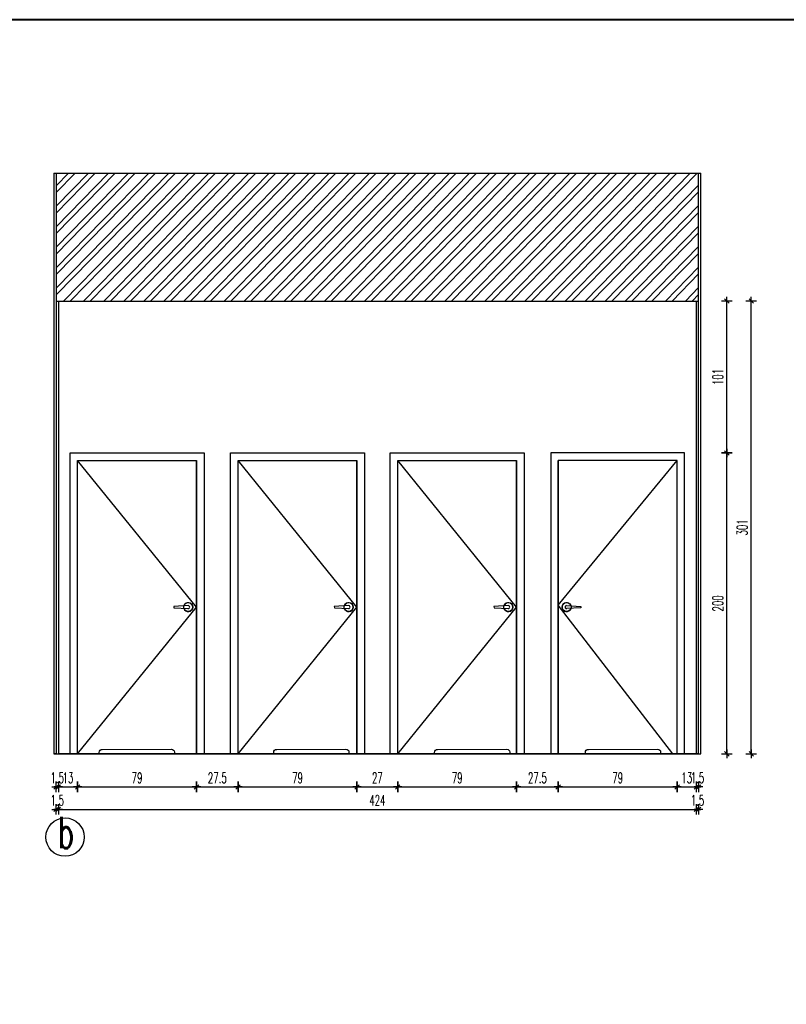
# Model space of a CAD drawing. Header units: centimetres. Extents: x -15121 to 30567, y -60641 to 0.
# Tile 191 of 256: x 11134 to 11643, y -26670 to -26016. Entities that reach past the tile are written whole.
import ezdxf

# ---------------------------------------------------------------- set-up
doc = ezdxf.new("R2010")
doc.units = ezdxf.units.CM
doc.header["$LTSCALE"] = 60
doc.layers.add('A Ramka', color=5, linetype='Continuous', lineweight=40)
for name, color, linetype in [('AIKA oznaczenia widoków', 30, 'Continuous'), ('AIKA sufity podwieszane', 8, 'Continuous'), ('AIKA TYNK', 5, 'Continuous'), ('AIKA widoki wymiarowanie', 7, 'Continuous'), ('AIKA widokowe', 7, 'Continuous'), ('AIKA ŚCIANA', 8, 'Continuous')]:
    doc.layers.add(name, color=color, linetype=linetype)
doc.styles.add('RomanS', font='romans.shx')
doc.styles.add('wymiar', font='txt.shx', dxfattribs={"width": 0.6})
doc.dimstyles.new('Dwudziestka', dxfattribs={"dimtxt": 7, "dimasz": 0.7, "dimexe": 5, "dimexo": 0, "dimgap": 2.5, "dimtad": 1, "dimtoh": 1, "dimdec": 3, "dimrnd": 0.5, "dimdsep": 46, "dimtxsty": 'wymiar', "dimblk": 'znacznik', "dimcen": 0, "dimdle": 5, "dimse1": 1, "dimse2": 1, "dimclrd": 256, "dimclre": 256, "dimclrt": 256, "dimadec": 0, "dimazin": 0, "dimtfac": 0.4, "dimtdec": 3, "dimtix": 1, "dimtofl": 0, "dimtmove": 2, "dimatfit": 3, "dimldrblk": 'znacznik', "dimfxl": 1, "dimtolj": 1, "dimarcsym": 0})
pattern_1 = [(45.6, (4466.2785, -1566.11), (-6.8053523, 6.6642933), []), (45.6, (4470.768, -1566.063), (-6.8053523, 6.6642933), [])]

# ---------------------------------------------------------------- blocks, each defined once
blk = doc.blocks.new('znacznik')
at = {"color": 0}
for points in [[(-4, 0), (4, 0)], [(0, -5), (0, 5)]]:
    blk.add_lwpolyline(points, dxfattribs=at)
at = {"color": 1}
blk.add_lwpolyline([(-2.12, -2.12), (2.12, 2.12)], dxfattribs=at)
blk = doc.blocks.new('*D6349')
at = {"layer": 'AIKA widoki wymiarowanie', "lineweight": -2, "transparency": 16777216}
for p, q in [((11157.28, -26525.61), (11156.58, -26525.61)), ((11160.15, -26525.61), (11160.85, -26525.61))]:
    blk.add_line(p, q, dxfattribs=at)
at = {"layer": 'Defpoints', "color": 0, "transparency": 16777216}
for p in [(11157.98, -26503.6), (11159.45, -26503.6), (11159.45, -26525.61)]:
    blk.add_point(p, dxfattribs=at)
at = {"layer": 'AIKA widoki wymiarowanie', "lineweight": -2, "transparency": 16777216, "xscale": 0.7, "yscale": 0.7, "zscale": 0.7}
blk.add_blockref('znacznik', (11157.98, -26525.61), dxfattribs=at)
at = {"layer": 'AIKA widoki wymiarowanie', "lineweight": -2, "transparency": 16777216, "xscale": 0.7, "yscale": 0.7, "zscale": 0.7, "rotation": 180}
blk.add_blockref('znacznik', (11159.45, -26525.61), dxfattribs=at)
at = {"layer": 'AIKA widoki wymiarowanie', "transparency": 16777216, "insert": (11158.72, -26519.61), "char_height": 7, "attachment_point": 5, "style": 'wymiar'}
blk.add_mtext('\\A1;1.5', dxfattribs=at)
blk = doc.blocks.new('*D6350')
at = {"layer": 'AIKA widoki wymiarowanie', "lineweight": -2}
blk.add_line((11160.15, -26525.61), (11171.55, -26525.61), dxfattribs=at)
at = {"layer": 'Defpoints', "color": 0}
for p in [(11172.25, -26485.4), (11159.45, -26503.6), (11172.25, -26525.61)]:
    blk.add_point(p, dxfattribs=at)
at = {"layer": 'AIKA widoki wymiarowanie', "linetype": 'ByBlock', "lineweight": -2, "xscale": 0.7, "yscale": 0.7, "zscale": 0.7, "rotation": 180}
blk.add_blockref('znacznik', (11159.45, -26525.61), dxfattribs=at)
at = {"layer": 'AIKA widoki wymiarowanie', "linetype": 'ByBlock', "lineweight": -2, "xscale": 0.7, "yscale": 0.7, "zscale": 0.7}
blk.add_blockref('znacznik', (11172.25, -26525.61), dxfattribs=at)
at = {"layer": 'AIKA widoki wymiarowanie', "insert": (11165.85, -26519.61), "char_height": 7, "attachment_point": 5, "style": 'wymiar'}
blk.add_mtext('\\A1;13', dxfattribs=at)
blk = doc.blocks.new('*D6351')
at = {"layer": 'AIKA widoki wymiarowanie', "lineweight": -2}
blk.add_line((11172.95, -26525.61), (11250.55, -26525.61), dxfattribs=at)
at = {"layer": 'Defpoints', "color": 0}
for p in [(11251.25, -26480.26), (11172.25, -26485.4), (11251.25, -26525.61)]:
    blk.add_point(p, dxfattribs=at)
at = {"layer": 'AIKA widoki wymiarowanie', "linetype": 'ByBlock', "lineweight": -2, "xscale": 0.7, "yscale": 0.7, "zscale": 0.7, "rotation": 180}
blk.add_blockref('znacznik', (11172.25, -26525.61), dxfattribs=at)
at = {"layer": 'AIKA widoki wymiarowanie', "linetype": 'ByBlock', "lineweight": -2, "xscale": 0.7, "yscale": 0.7, "zscale": 0.7}
blk.add_blockref('znacznik', (11251.25, -26525.61), dxfattribs=at)
at = {"layer": 'AIKA widoki wymiarowanie', "insert": (11211.75, -26519.61), "char_height": 7, "attachment_point": 5, "style": 'wymiar'}
blk.add_mtext('\\A1;79', dxfattribs=at)
blk = doc.blocks.new('*D6352')
at = {"layer": 'AIKA widoki wymiarowanie', "lineweight": -2}
blk.add_line((11251.95, -26525.61), (11278.19, -26525.61), dxfattribs=at)
at = {"layer": 'Defpoints', "color": 0}
for p in [(11251.25, -26495.26), (11278.89, -26491.64), (11278.89, -26525.61)]:
    blk.add_point(p, dxfattribs=at)
at = {"layer": 'AIKA widoki wymiarowanie', "linetype": 'ByBlock', "lineweight": -2, "xscale": 0.7, "yscale": 0.7, "zscale": 0.7, "rotation": 180}
blk.add_blockref('znacznik', (11251.25, -26525.61), dxfattribs=at)
at = {"layer": 'AIKA widoki wymiarowanie', "linetype": 'ByBlock', "lineweight": -2, "xscale": 0.7, "yscale": 0.7, "zscale": 0.7}
blk.add_blockref('znacznik', (11278.89, -26525.61), dxfattribs=at)
at = {"layer": 'AIKA widoki wymiarowanie', "insert": (11265.07, -26519.61), "char_height": 7, "attachment_point": 5, "style": 'wymiar'}
blk.add_mtext('\\A1;27.5', dxfattribs=at)
blk = doc.blocks.new('*D6353')
at = {"layer": 'AIKA widoki wymiarowanie', "lineweight": -2}
blk.add_line((11279.59, -26525.61), (11357.19, -26525.61), dxfattribs=at)
at = {"layer": 'Defpoints', "color": 0}
for p in [(11278.89, -26491.64), (11357.89, -26493.41), (11357.89, -26525.61)]:
    blk.add_point(p, dxfattribs=at)
at = {"layer": 'AIKA widoki wymiarowanie', "linetype": 'ByBlock', "lineweight": -2, "xscale": 0.7, "yscale": 0.7, "zscale": 0.7, "rotation": 180}
blk.add_blockref('znacznik', (11278.89, -26525.61), dxfattribs=at)
at = {"layer": 'AIKA widoki wymiarowanie', "linetype": 'ByBlock', "lineweight": -2, "xscale": 0.7, "yscale": 0.7, "zscale": 0.7}
blk.add_blockref('znacznik', (11357.89, -26525.61), dxfattribs=at)
at = {"layer": 'AIKA widoki wymiarowanie', "insert": (11318.39, -26519.61), "char_height": 7, "attachment_point": 5, "style": 'wymiar'}
blk.add_mtext('\\A1;79', dxfattribs=at)
blk = doc.blocks.new('*D6354')
at = {"layer": 'AIKA widoki wymiarowanie', "lineweight": -2}
blk.add_line((11358.59, -26525.61), (11384.3, -26525.61), dxfattribs=at)
at = {"layer": 'Defpoints', "color": 0}
for p in [(11357.89, -26478.41), (11385, -26477.53), (11385, -26525.61)]:
    blk.add_point(p, dxfattribs=at)
at = {"layer": 'AIKA widoki wymiarowanie', "linetype": 'ByBlock', "lineweight": -2, "xscale": 0.7, "yscale": 0.7, "zscale": 0.7, "rotation": 180}
blk.add_blockref('znacznik', (11357.89, -26525.61), dxfattribs=at)
at = {"layer": 'AIKA widoki wymiarowanie', "linetype": 'ByBlock', "lineweight": -2, "xscale": 0.7, "yscale": 0.7, "zscale": 0.7}
blk.add_blockref('znacznik', (11385, -26525.61), dxfattribs=at)
at = {"layer": 'AIKA widoki wymiarowanie', "insert": (11371.45, -26519.61), "char_height": 7, "attachment_point": 5, "style": 'wymiar'}
blk.add_mtext('\\A1;27', dxfattribs=at)
blk = doc.blocks.new('*D6355')
at = {"layer": 'AIKA widoki wymiarowanie', "lineweight": -2}
blk.add_line((11385.7, -26525.61), (11463.3, -26525.61), dxfattribs=at)
at = {"layer": 'Defpoints', "color": 0}
for p in [(11385, -26492.53), (11464, -26492.54), (11464, -26525.61)]:
    blk.add_point(p, dxfattribs=at)
at = {"layer": 'AIKA widoki wymiarowanie', "linetype": 'ByBlock', "lineweight": -2, "xscale": 0.7, "yscale": 0.7, "zscale": 0.7, "rotation": 180}
blk.add_blockref('znacznik', (11385, -26525.61), dxfattribs=at)
at = {"layer": 'AIKA widoki wymiarowanie', "linetype": 'ByBlock', "lineweight": -2, "xscale": 0.7, "yscale": 0.7, "zscale": 0.7}
blk.add_blockref('znacznik', (11464, -26525.61), dxfattribs=at)
at = {"layer": 'AIKA widoki wymiarowanie', "insert": (11424.5, -26519.61), "char_height": 7, "attachment_point": 5, "style": 'wymiar'}
blk.add_mtext('\\A1;79', dxfattribs=at)
blk = doc.blocks.new('*D6356')
at = {"layer": 'AIKA widoki wymiarowanie', "lineweight": -2}
blk.add_line((11464.7, -26525.61), (11490.94, -26525.61), dxfattribs=at)
at = {"layer": 'Defpoints', "color": 0}
for p in [(11491.64, -26483.12), (11464, -26492.54), (11491.64, -26525.61)]:
    blk.add_point(p, dxfattribs=at)
at = {"layer": 'AIKA widoki wymiarowanie', "linetype": 'ByBlock', "lineweight": -2, "xscale": 0.7, "yscale": 0.7, "zscale": 0.7, "rotation": 180}
blk.add_blockref('znacznik', (11464, -26525.61), dxfattribs=at)
at = {"layer": 'AIKA widoki wymiarowanie', "linetype": 'ByBlock', "lineweight": -2, "xscale": 0.7, "yscale": 0.7, "zscale": 0.7}
blk.add_blockref('znacznik', (11491.64, -26525.61), dxfattribs=at)
at = {"layer": 'AIKA widoki wymiarowanie', "insert": (11477.82, -26519.61), "char_height": 7, "attachment_point": 5, "style": 'wymiar'}
blk.add_mtext('\\A1;27.5', dxfattribs=at)
blk = doc.blocks.new('*D6357')
at = {"layer": 'AIKA widoki wymiarowanie', "lineweight": -2}
blk.add_line((11492.34, -26525.61), (11569.94, -26525.61), dxfattribs=at)
at = {"layer": 'Defpoints', "color": 0}
for p in [(11491.64, -26483.12), (11570.64, -26503.6), (11570.64, -26525.61)]:
    blk.add_point(p, dxfattribs=at)
at = {"layer": 'AIKA widoki wymiarowanie', "linetype": 'ByBlock', "lineweight": -2, "xscale": 0.7, "yscale": 0.7, "zscale": 0.7, "rotation": 180}
blk.add_blockref('znacznik', (11491.64, -26525.61), dxfattribs=at)
at = {"layer": 'AIKA widoki wymiarowanie', "linetype": 'ByBlock', "lineweight": -2, "xscale": 0.7, "yscale": 0.7, "zscale": 0.7}
blk.add_blockref('znacznik', (11570.64, -26525.61), dxfattribs=at)
at = {"layer": 'AIKA widoki wymiarowanie', "insert": (11531.14, -26519.61), "char_height": 7, "attachment_point": 5, "style": 'wymiar'}
blk.add_mtext('\\A1;79', dxfattribs=at)
blk = doc.blocks.new('*D6358')
at = {"layer": 'AIKA widoki wymiarowanie', "lineweight": -2}
blk.add_line((11571.34, -26525.61), (11582.75, -26525.61), dxfattribs=at)
at = {"layer": 'Defpoints', "color": 0}
for p in [(11570.64, -26488.6), (11583.45, -26503.6), (11583.45, -26525.61)]:
    blk.add_point(p, dxfattribs=at)
at = {"layer": 'AIKA widoki wymiarowanie', "linetype": 'ByBlock', "lineweight": -2, "xscale": 0.7, "yscale": 0.7, "zscale": 0.7, "rotation": 180}
blk.add_blockref('znacznik', (11570.64, -26525.61), dxfattribs=at)
at = {"layer": 'AIKA widoki wymiarowanie', "linetype": 'ByBlock', "lineweight": -2, "xscale": 0.7, "yscale": 0.7, "zscale": 0.7}
blk.add_blockref('znacznik', (11583.45, -26525.61), dxfattribs=at)
at = {"layer": 'AIKA widoki wymiarowanie', "insert": (11577.05, -26519.61), "char_height": 7, "attachment_point": 5, "style": 'wymiar'}
blk.add_mtext('\\A1;13', dxfattribs=at)
blk = doc.blocks.new('*D6359')
at = {"layer": 'AIKA widoki wymiarowanie', "lineweight": -2}
for p, q in [((11582.75, -26525.61), (11582.05, -26525.61)), ((11585.65, -26525.61), (11586.35, -26525.61))]:
    blk.add_line(p, q, dxfattribs=at)
at = {"layer": 'Defpoints', "color": 0}
for p in [(11583.45, -26503.6), (11584.95, -26503.6), (11584.95, -26525.61)]:
    blk.add_point(p, dxfattribs=at)
at = {"layer": 'AIKA widoki wymiarowanie', "linetype": 'ByBlock', "lineweight": -2, "xscale": 0.7, "yscale": 0.7, "zscale": 0.7}
blk.add_blockref('znacznik', (11583.45, -26525.61), dxfattribs=at)
at = {"layer": 'AIKA widoki wymiarowanie', "linetype": 'ByBlock', "lineweight": -2, "xscale": 0.7, "yscale": 0.7, "zscale": 0.7, "rotation": 180}
blk.add_blockref('znacznik', (11584.95, -26525.61), dxfattribs=at)
at = {"layer": 'AIKA widoki wymiarowanie', "insert": (11584.2, -26519.61), "char_height": 7, "attachment_point": 5, "style": 'wymiar'}
blk.add_mtext('\\A1;1.5', dxfattribs=at)
blk = doc.blocks.new('*D6360')
at = {"layer": 'AIKA widoki wymiarowanie', "lineweight": -2, "transparency": 16777216}
for p, q in [((11157.25, -26540.54), (11156.55, -26540.54)), ((11160.15, -26540.54), (11160.85, -26540.54))]:
    blk.add_line(p, q, dxfattribs=at)
at = {"layer": 'Defpoints', "color": 0, "transparency": 16777216}
for p in [(11157.95, -26503.6), (11159.45, -26503.6), (11159.45, -26540.54)]:
    blk.add_point(p, dxfattribs=at)
at = {"layer": 'AIKA widoki wymiarowanie', "lineweight": -2, "transparency": 16777216, "xscale": 0.7, "yscale": 0.7, "zscale": 0.7}
blk.add_blockref('znacznik', (11157.95, -26540.54), dxfattribs=at)
at = {"layer": 'AIKA widoki wymiarowanie', "lineweight": -2, "transparency": 16777216, "xscale": 0.7, "yscale": 0.7, "zscale": 0.7, "rotation": 180}
blk.add_blockref('znacznik', (11159.45, -26540.54), dxfattribs=at)
at = {"layer": 'AIKA widoki wymiarowanie', "transparency": 16777216, "insert": (11158.7, -26534.54), "char_height": 7, "attachment_point": 5, "style": 'wymiar'}
blk.add_mtext('\\A1;1.5', dxfattribs=at)
blk = doc.blocks.new('*D6361')
at = {"layer": 'AIKA widoki wymiarowanie', "lineweight": -2, "transparency": 16777216}
blk.add_line((11160.15, -26540.54), (11582.75, -26540.54), dxfattribs=at)
at = {"layer": 'Defpoints', "color": 0, "transparency": 16777216}
for p in [(11159.45, -26503.6), (11583.45, -26503.6), (11583.45, -26540.54)]:
    blk.add_point(p, dxfattribs=at)
at = {"layer": 'AIKA widoki wymiarowanie', "lineweight": -2, "transparency": 16777216, "xscale": 0.7, "yscale": 0.7, "zscale": 0.7, "rotation": 180}
blk.add_blockref('znacznik', (11159.45, -26540.54), dxfattribs=at)
at = {"layer": 'AIKA widoki wymiarowanie', "lineweight": -2, "transparency": 16777216, "xscale": 0.7, "yscale": 0.7, "zscale": 0.7}
blk.add_blockref('znacznik', (11583.45, -26540.54), dxfattribs=at)
at = {"layer": 'AIKA widoki wymiarowanie', "transparency": 16777216, "insert": (11371.45, -26534.54), "char_height": 7, "attachment_point": 5, "style": 'wymiar'}
blk.add_mtext('\\A1;424', dxfattribs=at)
blk = doc.blocks.new('*D6362')
at = {"layer": 'AIKA widoki wymiarowanie', "lineweight": -2, "transparency": 16777216}
for p, q in [((11582.75, -26540.54), (11582.05, -26540.54)), ((11585.65, -26540.54), (11586.35, -26540.54))]:
    blk.add_line(p, q, dxfattribs=at)
at = {"layer": 'Defpoints', "color": 0, "transparency": 16777216}
for p in [(11583.45, -26503.6), (11584.95, -26503.6), (11584.95, -26540.54)]:
    blk.add_point(p, dxfattribs=at)
at = {"layer": 'AIKA widoki wymiarowanie', "lineweight": -2, "transparency": 16777216, "xscale": 0.7, "yscale": 0.7, "zscale": 0.7}
blk.add_blockref('znacznik', (11583.45, -26540.54), dxfattribs=at)
at = {"layer": 'AIKA widoki wymiarowanie', "lineweight": -2, "transparency": 16777216, "xscale": 0.7, "yscale": 0.7, "zscale": 0.7, "rotation": 180}
blk.add_blockref('znacznik', (11584.95, -26540.54), dxfattribs=at)
at = {"layer": 'AIKA widoki wymiarowanie', "transparency": 16777216, "insert": (11584.2, -26534.54), "char_height": 7, "attachment_point": 5, "style": 'wymiar'}
blk.add_mtext('\\A1;1.5', dxfattribs=at)
blk = doc.blocks.new('*D6363')
at = {"layer": 'AIKA widoki wymiarowanie', "lineweight": -2, "transparency": 16777216}
blk.add_line((11603.72, -26502.9), (11603.72, -26304.3), dxfattribs=at)
at = {"layer": 'Defpoints', "color": 0, "transparency": 16777216}
for p in [(11543.05, -26303.6), (11603.72, -26303.6), (11553.06, -26503.6)]:
    blk.add_point(p, dxfattribs=at)
at = {"layer": 'AIKA widoki wymiarowanie', "lineweight": -2, "transparency": 16777216, "xscale": 0.7, "yscale": 0.7, "zscale": 0.7}
for p, rotation in [((11603.72, -26303.6), 90), ((11603.72, -26503.6), 270)]:
    blk.add_blockref('znacznik', p, dxfattribs=dict(at, rotation=rotation))
at = {"layer": 'AIKA widoki wymiarowanie', "transparency": 16777216, "insert": (11597.72, -26403.6), "char_height": 7, "attachment_point": 5, "rotation": 90, "style": 'wymiar'}
blk.add_mtext('\\A1;200', dxfattribs=at)
blk = doc.blocks.new('*D6364')
at = {"layer": 'AIKA widoki wymiarowanie', "lineweight": -2, "transparency": 16777216}
blk.add_line((11603.72, -26302.9), (11603.72, -26203.3), dxfattribs=at)
at = {"layer": 'Defpoints', "color": 0, "transparency": 16777216}
for p in [(11563.25, -26202.6), (11603.72, -26202.6), (11543.05, -26303.6)]:
    blk.add_point(p, dxfattribs=at)
at = {"layer": 'AIKA widoki wymiarowanie', "lineweight": -2, "transparency": 16777216, "xscale": 0.7, "yscale": 0.7, "zscale": 0.7}
for p, rotation in [((11603.72, -26202.6), 90), ((11603.72, -26303.6), 270)]:
    blk.add_blockref('znacznik', p, dxfattribs=dict(at, rotation=rotation))
at = {"layer": 'AIKA widoki wymiarowanie', "transparency": 16777216, "insert": (11597.72, -26253.1), "char_height": 7, "attachment_point": 5, "rotation": 90, "style": 'wymiar'}
blk.add_mtext('\\A1;101', dxfattribs=at)
blk = doc.blocks.new('*D6365')
at = {"layer": 'AIKA widoki wymiarowanie', "lineweight": -2, "transparency": 16777216}
blk.add_line((11619.91, -26502.9), (11619.91, -26203.3), dxfattribs=at)
at = {"layer": 'Defpoints', "color": 0, "transparency": 16777216}
for p in [(11543.05, -26202.6), (11619.91, -26202.6), (11543.05, -26503.6)]:
    blk.add_point(p, dxfattribs=at)
at = {"layer": 'AIKA widoki wymiarowanie', "lineweight": -2, "transparency": 16777216, "xscale": 0.7, "yscale": 0.7, "zscale": 0.7}
for p, rotation in [((11619.91, -26202.6), 90), ((11619.91, -26503.6), 270)]:
    blk.add_blockref('znacznik', p, dxfattribs=dict(at, rotation=rotation))
at = {"layer": 'AIKA widoki wymiarowanie', "transparency": 16777216, "insert": (11613.91, -26353.1), "char_height": 7, "attachment_point": 5, "rotation": 90, "style": 'wymiar'}
blk.add_mtext('\\A1;301', dxfattribs=at)

msp = doc.modelspace()

# ---------------------------------------------------------------- hatches: boundary and pattern name
at = {"layer": 'AIKA sufity podwieszane', "transparency": 33554610}
h = msp.add_hatch(dxfattribs=at)
h.set_pattern_fill('ANSI32', color=8, angle=0.6)
h.set_pattern_definition(pattern_1)
h.paths.add_polyline_path([(11584.9494, -26117.5987), (11157.9494, -26117.5987), (11157.9494, -26202.5987), (11584.9494, -26202.5987)])
h.paths.add_polyline_path([(12081.094, -27428.3228), (12163.2602, -27428.3228), (12163.2602, -27404.0522), (12081.094, -27404.0522)], flags=9)
h.paths.add_polyline_path([(12114.3702, -27401.1671), (12330.3134, -27401.1671), (12330.3134, -27377.6842), (12114.3702, -27377.6842)], flags=9)
h.paths.add_polyline_path([(12002.4864, -27495.7987), (12060.0402, -27495.7987), (12060.0402, -27471.4304), (12002.4864, -27471.4304)], flags=9)
h.paths.add_polyline_path([(11930.778, -27431.4066), (12012.9714, -27431.4066), (12012.9714, -27407.1523), (11930.778, -27407.1523)], flags=9)
h.paths.add_polyline_path([(12003.6509, -27363.3126), (12519.4158, -27363.3126), (12519.4158, -27327.3381), (12003.6509, -27327.3381)], flags=9)
h.paths.add_polyline_path([(11967.1775, -27382.7098), (12564.7628, -27382.7098), (12564.7628, -27357.3546), (11967.1775, -27357.3546)], flags=9)
h.paths.add_polyline_path([(12288.6922, -27501.0627), (12423.7404, -27501.0627), (12423.7404, -27470.1832), (12288.6922, -27470.1832)], flags=9)
h.paths.add_polyline_path([(11932.4463, -27495.6231), (12002.4419, -27495.6231), (12002.4419, -27470.9456), (11932.4463, -27470.9456)], flags=9)
h.paths.add_polyline_path([(11932.4843, -27462.0595), (11994.0262, -27462.0595), (11994.0262, -27437.8052), (11932.4843, -27437.8052)], flags=9)
h.paths.add_polyline_path([(12074.5007, -27495.5716), (12259.3272, -27495.5716), (12259.3272, -27471.2033), (12074.5007, -27471.2033)], flags=9)
h.paths.add_polyline_path([(12083.149, -27467.6483), (12496.2862, -27467.6483), (12496.2862, -27436.3619), (12083.149, -27436.3619)], flags=9)
h.paths.add_polyline_path([(12483.5205, -27493.9928), (12503.8627, -27493.9928), (12503.8627, -27470.0477), (12483.5205, -27470.0477)], flags=9)
h.paths.add_polyline_path([(11513.2396, -27035.7614), (11551.7125, -27035.7592), (11551.7101, -26993.8772), (11513.2372, -26993.8794)], flags=9)
h.paths.add_polyline_path([(11060.4933, -27035.7614), (11098.9662, -27035.7592), (11098.9638, -26993.8772), (11060.4909, -26993.8794)], flags=9)
h.paths.add_polyline_path([(11919.1026, -26980.6538), (11990.4597, -26980.6538), (11990.4597, -26967.1538), (11919.1026, -26967.1538)], flags=9)
h.paths.add_polyline_path([(11917.5413, -27058.0538), (11988.8984, -27058.0538), (11988.8984, -27044.5538), (11917.5413, -27044.5538)], flags=9)
h.paths.add_polyline_path([(11700.1916, -26844.6838), (11755.1529, -26844.6806), (11755.1495, -26784.8493), (11700.1882, -26784.8524)], flags=9)
h.paths.add_polyline_path([(11427.3267, -26845.5688), (11482.288, -26845.5656), (11482.2845, -26785.7342), (11427.3233, -26785.7374)], flags=9)
h.paths.add_polyline_path([(11294.0432, -26979.8538), (11365.4003, -26979.8538), (11365.4003, -26966.3538), (11294.0432, -26966.3538)], flags=9)
h.paths.add_polyline_path([(11295.6045, -27057.2538), (11366.9616, -27057.2538), (11366.9616, -27043.7538), (11295.6045, -27043.7538)], flags=9)
h.paths.add_polyline_path([(11521.8166, -26931.977), (11552.5502, -26931.977), (11552.5502, -26881.6152), (11521.8166, -26881.6152)], flags=9)
h.paths.add_polyline_path([(11232.9438, -26931.977), (11263.6773, -26931.977), (11263.6773, -26881.6152), (11232.9438, -26881.6152)], flags=9)
h.paths.add_polyline_path([(11157.3038, -26932.0267), (11188.0374, -26932.0267), (11188.0374, -26881.6649), (11157.3038, -26881.6649)], flags=9)
h.paths.add_polyline_path([(11072.9438, -26931.977), (11103.6773, -26931.977), (11103.6773, -26881.6152), (11072.9438, -26881.6152)], flags=9)
h.paths.add_polyline_path([(11054.4564, -26845.5688), (11109.4177, -26845.5656), (11109.4142, -26785.7342), (11054.4529, -26785.7374)], flags=9)
h.paths.add_polyline_path([(10559.4245, -26844.6838), (10614.3858, -26844.6806), (10614.3823, -26784.8493), (10559.421, -26784.8524)], flags=9)
h.paths.add_polyline_path([(12171.0529, -26276.6882), (12226.0142, -26276.685), (12226.0107, -26216.8536), (12171.0495, -26216.8568)], flags=9)
h.paths.add_polyline_path([(11673.2315, -26276.5731), (11728.1928, -26276.57), (11728.1894, -26216.7386), (11673.2281, -26216.7417)], flags=9)
h.paths.add_polyline_path([(10783.8877, -26276.6882), (10838.8489, -26276.685), (10838.8455, -26216.8536), (10783.8842, -26216.8568)], flags=9)
h.paths.add_polyline_path([(10559.4245, -26276.6882), (10614.3858, -26276.685), (10614.3823, -26216.8536), (10559.421, -26216.8568)], flags=9)
h.paths.add_polyline_path([(10474.541, -26085.4251), (10703.7361, -26085.4251), (10703.7361, -26028.0612), (10474.541, -26028.0612)], flags=9)
h = msp.add_hatch(dxfattribs=at)
h.set_pattern_fill('ANSI32', color=8, angle=0.6)
h.set_pattern_definition(pattern_1)
h.paths.add_polyline_path([(12093.9146, -26117.5987), (11666.9146, -26117.5987), (11666.9146, -26202.5987, -1), (11669.9146, -26202.5987), (12092.4146, -26202.5987), (12093.9146, -26202.5987)])
h.paths.add_polyline_path([(12081.094, -27428.3228), (12163.2602, -27428.3228), (12163.2602, -27404.0522), (12081.094, -27404.0522)], flags=9)
h.paths.add_polyline_path([(12114.3702, -27401.1671), (12330.3134, -27401.1671), (12330.3134, -27377.6842), (12114.3702, -27377.6842)], flags=9)
h.paths.add_polyline_path([(12002.4864, -27495.7987), (12060.0402, -27495.7987), (12060.0402, -27471.4304), (12002.4864, -27471.4304)], flags=9)
h.paths.add_polyline_path([(11930.778, -27431.4066), (12012.9714, -27431.4066), (12012.9714, -27407.1523), (11930.778, -27407.1523)], flags=9)
h.paths.add_polyline_path([(12003.6509, -27363.3126), (12519.4158, -27363.3126), (12519.4158, -27327.3381), (12003.6509, -27327.3381)], flags=9)
h.paths.add_polyline_path([(11967.1775, -27382.7098), (12564.7628, -27382.7098), (12564.7628, -27357.3546), (11967.1775, -27357.3546)], flags=9)
h.paths.add_polyline_path([(12288.6922, -27501.0627), (12423.7404, -27501.0627), (12423.7404, -27470.1832), (12288.6922, -27470.1832)], flags=9)
h.paths.add_polyline_path([(11932.4463, -27495.6231), (12002.4419, -27495.6231), (12002.4419, -27470.9456), (11932.4463, -27470.9456)], flags=9)
h.paths.add_polyline_path([(11932.4843, -27462.0595), (11994.0262, -27462.0595), (11994.0262, -27437.8052), (11932.4843, -27437.8052)], flags=9)
h.paths.add_polyline_path([(12074.5007, -27495.5716), (12259.3272, -27495.5716), (12259.3272, -27471.2033), (12074.5007, -27471.2033)], flags=9)
h.paths.add_polyline_path([(12083.149, -27467.6483), (12496.2862, -27467.6483), (12496.2862, -27436.3619), (12083.149, -27436.3619)], flags=9)
h.paths.add_polyline_path([(12483.5205, -27493.9928), (12503.8627, -27493.9928), (12503.8627, -27470.0477), (12483.5205, -27470.0477)], flags=9)
h.paths.add_polyline_path([(11513.2396, -27035.7614), (11551.7125, -27035.7592), (11551.7101, -26993.8772), (11513.2372, -26993.8794)], flags=9)
h.paths.add_polyline_path([(11060.4933, -27035.7614), (11098.9662, -27035.7592), (11098.9638, -26993.8772), (11060.4909, -26993.8794)], flags=9)
h.paths.add_polyline_path([(11919.1026, -26980.6538), (11990.4597, -26980.6538), (11990.4597, -26967.1538), (11919.1026, -26967.1538)], flags=9)
h.paths.add_polyline_path([(11917.5413, -27058.0538), (11988.8984, -27058.0538), (11988.8984, -27044.5538), (11917.5413, -27044.5538)], flags=9)
h.paths.add_polyline_path([(11700.1916, -26844.6838), (11755.1529, -26844.6806), (11755.1495, -26784.8493), (11700.1882, -26784.8524)], flags=9)
h.paths.add_polyline_path([(11427.3267, -26845.5688), (11482.288, -26845.5656), (11482.2845, -26785.7342), (11427.3233, -26785.7374)], flags=9)
h.paths.add_polyline_path([(11294.0432, -26979.8538), (11365.4003, -26979.8538), (11365.4003, -26966.3538), (11294.0432, -26966.3538)], flags=9)
h.paths.add_polyline_path([(11295.6045, -27057.2538), (11366.9616, -27057.2538), (11366.9616, -27043.7538), (11295.6045, -27043.7538)], flags=9)
h.paths.add_polyline_path([(11521.8166, -26931.977), (11552.5502, -26931.977), (11552.5502, -26881.6152), (11521.8166, -26881.6152)], flags=9)
h.paths.add_polyline_path([(11232.9438, -26931.977), (11263.6773, -26931.977), (11263.6773, -26881.6152), (11232.9438, -26881.6152)], flags=9)
h.paths.add_polyline_path([(11157.3038, -26932.0267), (11188.0374, -26932.0267), (11188.0374, -26881.6649), (11157.3038, -26881.6649)], flags=9)
h.paths.add_polyline_path([(11072.9438, -26931.977), (11103.6773, -26931.977), (11103.6773, -26881.6152), (11072.9438, -26881.6152)], flags=9)
h.paths.add_polyline_path([(11054.4564, -26845.5688), (11109.4177, -26845.5656), (11109.4142, -26785.7342), (11054.4529, -26785.7374)], flags=9)
h.paths.add_polyline_path([(10559.4245, -26844.6838), (10614.3858, -26844.6806), (10614.3823, -26784.8493), (10559.421, -26784.8524)], flags=9)
h.paths.add_polyline_path([(12171.0529, -26276.6882), (12226.0142, -26276.685), (12226.0107, -26216.8536), (12171.0495, -26216.8568)], flags=9)
h.paths.add_polyline_path([(11673.2315, -26276.5731), (11728.1928, -26276.57), (11728.1894, -26216.7386), (11673.2281, -26216.7417)], flags=9)
h.paths.add_polyline_path([(10783.8877, -26276.6882), (10838.8489, -26276.685), (10838.8455, -26216.8536), (10783.8842, -26216.8568)], flags=9)
h.paths.add_polyline_path([(10559.4245, -26276.6882), (10614.3858, -26276.685), (10614.3823, -26216.8536), (10559.421, -26216.8568)], flags=9)
h.paths.add_polyline_path([(10474.541, -26085.4251), (10703.7361, -26085.4251), (10703.7361, -26028.0612), (10474.541, -26028.0612)], flags=9)

# ---------------------------------------------------------------- linework, layer by layer
at = {"layer": 'A Ramka', "transparency": 33554610}
msp.add_lwpolyline([(12584.6108, -26015.5744), (10426.6614, -26015.5744), (10426.6614, -27500.5744), (12584.6108, -27500.5744)], close=True, dxfattribs=at)
at = {"layer": 'AIKA oznaczenia widoków'}
msp.add_circle((11163.8875, -26558.9764), 12.7586, dxfattribs=at)
at = {"layer": 'AIKA TYNK'}
for p, q in [((11157.9494, -26117.5987), (11157.9494, -26503.5987)), ((11157.9494, -26117.5987), (11584.9494, -26117.5987)), ((11584.9494, -26503.5987), (11584.9494, -26117.5987)), ((11157.9494, -26202.5987), (11584.9494, -26202.5987)), ((11157.9494, -26503.5987), (11586.4835, -26503.5987))]:
    msp.add_line(p, q, dxfattribs=at)
at = {"layer": 'AIKA widokowe'}
for p, q in [((11159.4494, -26202.5987), (11159.4494, -26503.5987)), ((11583.4494, -26503.5987), (11583.4494, -26202.5987)), ((11172.2539, -26503.5987), (11172.2539, -26308.5987)), ((11172.2539, -26308.5987), (11251.2539, -26308.5987)), ((11251.2539, -26503.5987), (11251.2539, -26308.5987)), ((11251.2539, -26503.5987), (11251.2539, -26308.5987)), ((11278.8949, -26503.5987), (11278.8949, -26308.5987)), ((11278.8949, -26308.5987), (11357.8949, -26308.5987)), ((11357.8949, -26503.5987), (11357.8949, -26308.5987)), ((11357.8949, -26503.5987), (11357.8949, -26308.5987)), ((11385.0039, -26503.5987), (11385.0039, -26308.5987)), ((11385.0039, -26503.5987), (11385.0039, -26308.5987)), ((11385.0039, -26308.5987), (11464.0039, -26308.5987)), ((11464.0039, -26503.5987), (11464.0039, -26308.5987)), ((11464.0039, -26503.5987), (11464.0039, -26308.5987)), ((11491.6449, -26503.5987), (11491.6449, -26308.5987)), ((11491.6449, -26503.5987), (11491.6449, -26308.5987)), ((11570.6449, -26503.5987), (11570.6449, -26308.5987)), ((11570.6449, -26503.5987), (11570.6449, -26308.5987)), ((11584.9494, -26503.5987), (11159.4494, -26503.5987))]:
    msp.add_line(p, q, dxfattribs=at)
for points in [[(11167.2539, -26503.5987), (11167.2539, -26303.5987), (11256.2539, -26303.5987), (11256.2539, -26503.5987)], [(11273.8949, -26503.5987), (11273.8949, -26303.5987), (11362.8949, -26303.5987), (11362.8949, -26503.5987)], [(11380.0039, -26503.5987), (11380.0039, -26303.5987), (11469.0039, -26303.5987), (11469.0039, -26503.5987)], [(11575.6449, -26503.5987), (11575.6449, -26303.5987), (11486.6449, -26303.5987), (11486.6449, -26503.5987)], [(11172.2539, -26503.5987), (11172.2539, -26308.5987), (11251.2539, -26308.5987), (11251.2539, -26503.5987)], [(11278.8949, -26503.5987), (11278.8949, -26308.5987), (11357.8949, -26308.5987), (11357.8949, -26503.5987)], [(11385.0039, -26503.5987), (11385.0039, -26308.5987), (11464.0039, -26308.5987), (11464.0039, -26503.5987)], [(11570.6449, -26503.5987), (11570.6449, -26308.5987), (11491.6449, -26308.5987), (11491.6449, -26503.5987)], [(11245.6741, -26405.1), (11236.1989, -26405.5909), (11236.2506, -26406.5895), (11245.7776, -26407.0973)], [(11352.3151, -26405.1), (11342.8399, -26405.5909), (11342.8916, -26406.5895), (11352.4186, -26407.0973)], [(11458.4241, -26405.1), (11448.9489, -26405.5909), (11449.0006, -26406.5895), (11458.5276, -26407.0973)], [(11497.2247, -26405.1), (11506.7, -26405.5909), (11506.6483, -26406.5895), (11497.1213, -26407.0973)]]:
    msp.add_lwpolyline(points, dxfattribs=at)
at = {"layer": 'AIKA widokowe', "color": 7}
for points in [[(11172.2539, -26503.5987), (11251.2539, -26406.0987), (11172.2539, -26308.5987)], [(11278.8949, -26503.5987), (11357.8949, -26406.0987), (11278.8949, -26308.5987)], [(11385.0039, -26503.5987), (11464.0039, -26406.0987), (11385.0039, -26308.5987)], [(11567.8967, -26503.5987), (11491.6449, -26404.8998), (11570.6449, -26308.5987)], [(11567.8967, -26503.5987), (11491.6449, -26404.8998), (11570.6449, -26308.5987)]]:
    msp.add_lwpolyline(points, dxfattribs=at)
at = {"layer": 'AIKA widokowe'}
for points in [[(11188.608, -26500.6757), (11234.6078, -26500.5216, -0.41421356), (11236.6145, -26502.5149), (11236.6178, -26503.5149), (11186.6181, -26503.6824), (11186.6148, -26502.6824, -0.41421356)], [(11304.5859, -26500.6757), (11350.5856, -26500.5216, -0.41421356), (11352.5923, -26502.5149), (11352.5957, -26503.5149), (11302.5959, -26503.6824), (11302.5926, -26502.6824, -0.41421356)], [(11411.4906, -26500.6757), (11457.4904, -26500.5216, -0.41421356), (11459.497, -26502.5149), (11459.5004, -26503.5149), (11409.5007, -26503.6824), (11409.4973, -26502.6824, -0.41421356)], [(11511.6891, -26500.6757), (11557.6889, -26500.5216, -0.41421356), (11559.6956, -26502.5149), (11559.6989, -26503.5149), (11509.6992, -26503.6824), (11509.6959, -26502.6824, -0.41421356)]]:
    msp.add_lwpolyline(points, format="xyb", close=True, dxfattribs=at)
at = {"layer": 'AIKA widokowe', "color": 7}
for centre in [(11245.7259, -26406.0987), (11352.3669, -26406.0987), (11458.4759, -26406.0987), (11497.173, -26406.0987)]:
    msp.add_circle(centre, 3, dxfattribs=at)
at = {"layer": 'AIKA widokowe'}
for centre, radius, start, end in [((11245.7259, -26406.0987), 3, 196.3087192, 163.4943797), ((11352.3669, -26406.0987), 3, 196.3087192, 163.4943797), ((11458.4759, -26406.0987), 3, 196.3087192, 163.4943797), ((11497.173, -26406.0987), 3, 16.5056203, 343.6912808), ((11245.7259, -26406.0987), 1, 260.9324869, 92.9656004), ((11352.3669, -26406.0987), 1, 260.9324869, 92.9656004), ((11458.4759, -26406.0987), 1, 260.9324869, 92.9656004), ((11497.173, -26406.0987), 1, 87.0343996, 279.0675131)]:
    msp.add_arc(centre, radius, start, end, dxfattribs=at)
at = {"layer": 'AIKA ŚCIANA'}
for p, q in [((11156.4494, -26117.5987), (11156.4494, -26503.5987)), ((11156.4494, -26117.5987), (11157.9835, -26117.5987)), ((11584.9494, -26117.5987), (11586.4835, -26117.5987)), ((11586.4835, -26503.5987), (11586.4835, -26117.5987)), ((11157.9494, -26503.5987), (11156.4154, -26503.5987)), ((11156.4494, -26503.5987), (11157.9835, -26503.5987)), ((11264.5904, -26503.5987), (11263.0564, -26503.5987)), ((11370.6994, -26503.5987), (11369.1654, -26503.5987)), ((11584.9494, -26503.5987), (11586.4835, -26503.5987))]:
    msp.add_line(p, q, dxfattribs=at)

# ---------------------------------------------------------------- texts
at = {"layer": 'AIKA oznaczenia widoków', "insert": (11159.4617, -26545.4419, 256.2), "char_height": 21, "width": 498.713923, "attachment_point": 1, "style": 'RomanS'}
msp.add_mtext('{\\W0.6;b}', dxfattribs=at)

# ---------------------------------------------------------------- dimensions: what is measured, and where the dimension line sits
at = {"layer": 'AIKA widoki wymiarowanie'}
for base, p1, p2, picture, middle in [((11603.7153, -26202.5987), (11543.0494, -26303.5987), (11563.2494, -26202.5987), '*D6364', (11597.7153, -26253.0987)), ((11619.9091, -26202.5987), (11543.0494, -26503.5987), (11543.0494, -26202.5987), '*D6365', (11613.9091, -26353.0987)), ((11603.7153, -26303.5987), (11553.0558, -26503.5987), (11543.0494, -26303.5987), '*D6363', (11597.7153, -26403.5987))]:
    dim = msp.add_linear_dim(base=base, p1=p1, p2=p2, angle=90, dimstyle='Dwudziestka', dxfattribs=at)
    dim.commit()
    dim.dimension.update_dxf_attribs({"geometry": picture, "text_midpoint": middle})
for base, p1, p2, picture, middle in [((11251.2539, -26525.6066), (11172.2539, -26485.3998), (11251.2539, -26480.2551), '*D6351', (11211.7539, -26519.6066)), ((11385.0039, -26525.6066), (11357.8949, -26478.4104), (11385.0039, -26477.5272), '*D6354', (11371.4494, -26519.6066)), ((11491.6449, -26525.6066), (11464.0039, -26492.5446), (11491.6449, -26483.1154), '*D6356', (11477.8244, -26519.6066)), ((11570.6449, -26525.6066), (11491.6449, -26483.1154), (11570.6449, -26503.5987), '*D6357', (11531.1449, -26519.6066)), ((11172.25395, -26525.6066), (11159.44944, -26503.59865), (11172.25395, -26485.39984), '*D6350', (11165.85169, -26519.6066)), ((11583.449443, -26525.606596), (11570.644939, -26488.59865), (11583.449443, -26503.59865), '*D6358', (11577.047191, -26519.606596)), ((11278.8949, -26525.6066), (11251.2539, -26495.2551), (11278.8949, -26491.6436), '*D6352', (11265.0744, -26519.6066)), ((11357.8949, -26525.6066), (11278.8949, -26491.6436), (11357.8949, -26493.4104), '*D6353', (11318.3949, -26519.6066)), ((11464.0039, -26525.6066), (11385.0039, -26492.5272), (11464.0039, -26492.5446), '*D6355', (11424.5039, -26519.6066)), ((11159.4494, -26540.5425), (11157.9494, -26503.5987), (11159.4494, -26503.5987), '*D6360', (11158.6994, -26534.5425)), ((11159.4494, -26525.6066), (11157.9835, -26503.5987), (11159.4494, -26503.5987), '*D6349', (11158.7164, -26519.6066)), ((11583.4494, -26540.5425), (11159.4494, -26503.5987), (11583.4494, -26503.5987), '*D6361', (11371.4494, -26534.5425)), ((11584.9494, -26525.6066), (11583.4494, -26503.5987), (11584.9494, -26503.5987), '*D6359', (11584.1994, -26519.6066)), ((11584.9494, -26540.5425), (11583.4494, -26503.5987), (11584.9494, -26503.5987), '*D6362', (11584.1994, -26534.5425))]:
    dim = msp.add_linear_dim(base=base, p1=p1, p2=p2, dimstyle='Dwudziestka', dxfattribs=at)
    dim.commit()
    dim.dimension.update_dxf_attribs({"geometry": picture, "text_midpoint": middle})

doc.saveas('drawing.dxf')
